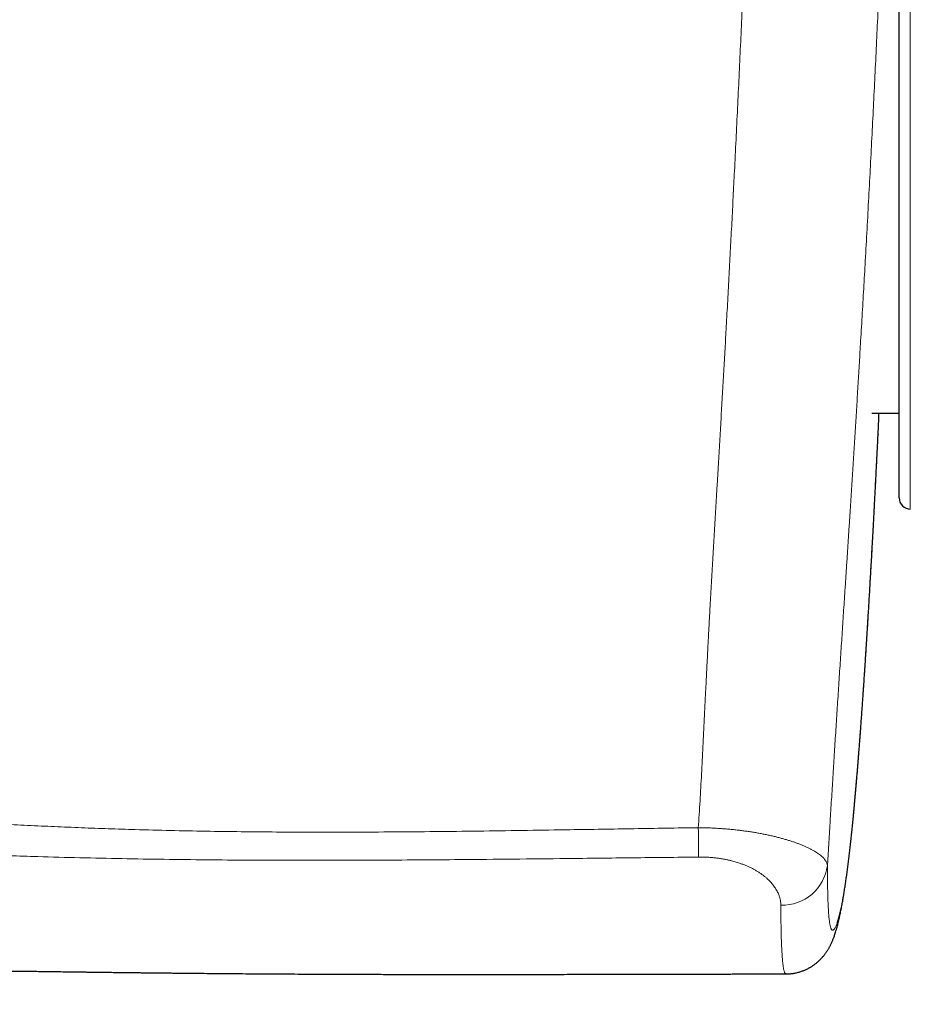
# Model space of a CAD drawing. Header units: millimetres. Extents: x 8 to 969, y 12 to 489.
# Tile 21 of 56: x 546 to 586, y 227 to 271. Entities that reach past the tile are written whole.
import ezdxf

# ---------------------------------------------------------------- set-up
doc = ezdxf.new("R2010")
doc.units = ezdxf.units.MM

msp = doc.modelspace()

# ---------------------------------------------------------------- linework, layer by layer
at = {"color": 252, "linetype": 'Continuous', "lineweight": 0}
for p, q in [((585.941, 291.095), (585.941, 249.196)), ((580.381, 228.398), (580.381, 228.398))]:
    msp.add_line(p, q, dxfattribs=at)
at = {"color": 7, "linetype": 'Continuous', "lineweight": 30}
for p, q in [((585.44, 249.696), (585.44, 290.595)), ((584.219, 253.483), (585.44, 253.483)), ((580.378, 228.399), (580.377, 228.399))]:
    msp.add_line(p, q, dxfattribs=at)
msp.add_arc((585.94, 249.696), 0.5, 180, 270.0637, dxfattribs=at)
at = {"color": 252, "linetype": 'Continuous', "lineweight": 0}
for centre, radius, start, end in [((143.008, 230.944), 433.464, 0.35437, 0.52817), ((580.211, 233.509), 2.036, 268.147, 352.5381)]:
    msp.add_arc(centre, radius, start, end, dxfattribs=at)
for points, knots in [([(576.454, 234.94), (576.467, 235.138), (576.494, 235.535), (576.53, 236.134), (576.565, 236.735), (576.598, 237.341), (576.629, 237.951), (576.66, 238.565), (576.691, 239.181), (576.721, 239.799), (576.751, 240.419), (576.782, 241.043), (576.814, 241.672), (576.846, 242.305), (576.878, 242.939), (576.912, 243.573), (576.945, 244.207), (576.981, 244.858), (577.019, 245.526), (577.058, 246.211), (577.098, 246.896), (577.138, 247.58), (577.178, 248.264), (577.218, 248.948), (577.259, 249.631), (577.306, 250.423), (577.359, 251.324), (577.418, 252.333), (577.476, 253.341), (577.534, 254.348), (577.592, 255.354), (577.649, 256.359), (577.708, 257.417), (577.769, 258.528), (577.831, 259.691), (577.893, 260.852), (577.954, 262.011), (578.013, 263.168), (578.076, 264.408), (578.142, 265.731), (578.21, 267.136), (578.277, 268.539), (578.342, 269.939), (578.405, 271.336), (578.467, 272.732), (578.527, 274.125), (578.585, 275.517), (578.642, 276.906), (578.697, 278.293), (578.751, 279.678), (578.801, 281.029), (578.849, 282.345), (578.895, 283.627), (578.939, 284.905), (578.982, 286.181), (579.025, 287.453), (579.066, 288.721), (579.106, 289.986), (579.146, 291.247), (579.186, 292.502), (579.225, 293.753), (579.265, 295), (579.291, 295.829), (579.304, 296.243)], [0, 0, 0, 0, 0.009695, 0.019391, 0.029087, 0.038781, 0.048553, 0.058329, 0.068107, 0.077885, 0.08766, 0.097431, 0.107379, 0.117329, 0.127281, 0.137235, 0.147187, 0.157135, 0.16792, 0.178707, 0.189494, 0.20028, 0.211094, 0.221909, 0.232724, 0.243539, 0.259586, 0.275635, 0.291683, 0.307785, 0.323888, 0.339991, 0.356094, 0.374833, 0.393574, 0.412316, 0.431057, 0.449799, 0.468539, 0.491418, 0.514297, 0.537177, 0.560059, 0.58294, 0.605821, 0.628733, 0.651646, 0.674559, 0.697471, 0.720417, 0.743363, 0.764719, 0.786076, 0.807433, 0.82879, 0.850146, 0.871502, 0.892902, 0.914304, 0.935706, 0.957107, 0.978553, 1, 1, 1, 1]), ([(585.289, 295.484), (585.283, 295.202), (585.272, 294.639), (585.253, 293.797), (585.235, 292.955), (585.215, 292.112), (585.194, 291.268), (585.17, 290.334), (585.143, 289.308), (585.112, 288.191), (585.08, 287.07), (585.046, 285.945), (585.008, 284.721), (584.965, 283.398), (584.916, 281.976), (584.866, 280.55), (584.811, 279.081), (584.753, 277.57), (584.691, 276.015), (584.626, 274.456), (584.561, 272.956), (584.496, 271.515), (584.432, 270.133), (584.366, 268.749), (584.299, 267.362), (584.229, 265.965), (584.156, 264.558), (584.081, 263.142), (584.004, 261.723), (583.929, 260.361), (583.855, 259.059), (583.784, 257.815), (583.716, 256.672), (583.654, 255.632), (583.598, 254.694), (583.541, 253.754), (583.482, 252.813), (583.424, 251.87), (583.364, 250.925), (583.304, 249.978), (583.25, 249.133), (583.202, 248.388), (583.16, 247.746), (583.118, 247.103), (583.076, 246.458), (583.033, 245.813), (582.994, 245.218), (582.958, 244.674), (582.926, 244.179), (582.893, 243.684), (582.861, 243.188), (582.828, 242.69), (582.795, 242.191), (582.763, 241.692), (582.73, 241.192), (582.698, 240.692), (582.665, 240.192), (582.633, 239.693), (582.601, 239.194), (582.569, 238.693), (582.538, 238.192), (582.506, 237.693), (582.475, 237.195), (582.444, 236.698), (582.414, 236.203), (582.383, 235.71), (582.322, 234.723), (582.271, 233.902), (582.23, 233.244)], [0, 0, 0, 0, 0.014267, 0.028534, 0.042801, 0.057068, 0.071334, 0.0856, 0.104254, 0.12291, 0.141565, 0.160221, 0.178875, 0.202229, 0.225584, 0.248939, 0.272293, 0.29758, 0.322867, 0.348155, 0.373442, 0.39573, 0.418019, 0.440309, 0.462598, 0.484886, 0.507521, 0.530157, 0.552793, 0.575427, 0.595147, 0.614867, 0.634586, 0.649376, 0.664167, 0.678958, 0.693748, 0.708541, 0.723334, 0.738127, 0.752919, 0.76291, 0.772902, 0.782895, 0.792887, 0.802879, 0.812869, 0.820509, 0.82815, 0.835791, 0.843431, 0.851129, 0.858829, 0.866529, 0.874228, 0.881976, 0.889726, 0.897475, 0.905223, 0.913081, 0.92094, 0.928799, 0.936657, 0.944557, 0.952459, 0.960361, 0.968262, 1, 1, 1, 1]), ([(584.499, 252.536), (584.512, 252.825), (584.526, 253.14), (584.54, 253.456), (584.542, 253.483)], [0, 0, 0, 0, 0.917262, 1, 1, 1, 1]), ([(582.23, 233.244), (582.23, 233.16), (582.231, 232.992), (582.233, 232.75), (582.236, 232.515), (582.24, 232.29), (582.244, 232.086), (582.249, 231.902), (582.254, 231.738), (582.26, 231.581), (582.266, 231.434), (582.273, 231.295), (582.282, 231.164), (582.291, 231.04), (582.301, 230.926), (582.312, 230.821), (582.324, 230.728), (582.336, 230.646), (582.35, 230.574), (582.364, 230.513), (582.379, 230.461), (582.395, 230.42), (582.412, 230.388), (582.43, 230.365), (582.45, 230.352), (582.47, 230.349), (582.491, 230.355), (582.512, 230.371), (582.536, 230.397), (582.561, 230.435), (582.589, 230.487), (582.617, 230.551), (582.646, 230.626), (582.674, 230.71), (582.704, 230.805), (582.733, 230.908), (582.762, 231.022), (582.791, 231.14), (582.819, 231.26), (582.845, 231.383), (582.872, 231.513), (582.899, 231.652), (582.926, 231.801), (582.954, 231.958), (582.982, 232.125), (583.009, 232.291), (583.035, 232.454), (583.058, 232.613), (583.082, 232.779), (583.107, 232.953), (583.132, 233.136), (583.157, 233.329), (583.182, 233.531), (583.208, 233.743), (583.234, 233.966), (583.261, 234.199), (583.288, 234.443), (583.315, 234.698), (583.343, 234.964), (583.371, 235.242), (583.399, 235.529), (583.427, 235.825), (583.455, 236.129), (583.483, 236.439), (583.511, 236.759), (583.54, 237.089), (583.568, 237.428), (583.597, 237.778), (583.626, 238.135), (583.654, 238.5), (583.683, 238.874), (583.712, 239.255), (583.741, 239.643), (583.77, 240.038), (583.798, 240.44), (583.827, 240.848), (583.855, 241.261), (583.885, 241.708), (583.917, 242.189), (583.951, 242.704), (583.984, 243.226), (584.017, 243.751), (584.053, 244.325), (584.09, 244.947), (584.13, 245.619), (584.169, 246.295), (584.212, 247.05), (584.258, 247.885), (584.308, 248.799), (584.365, 249.879), (584.429, 251.125), (584.475, 252.066), (584.499, 252.536)], [0, 0, 0, 0, 0.0113416, 0.0226852, 0.0340288, 0.0453712, 0.0567118, 0.0662315, 0.0757542, 0.085278, 0.0948014, 0.104323, 0.113842, 0.1238978, 0.1339565, 0.1440162, 0.1540749, 0.1641307, 0.1742807, 0.1844331, 0.1945866, 0.2047396, 0.21489, 0.2260956, 0.2373038, 0.2485137, 0.2597241, 0.2709336, 0.2821402, 0.2955808, 0.3090238, 0.3224676, 0.3359108, 0.3493516, 0.3622393, 0.3751283, 0.3880173, 0.4009049, 0.4118766, 0.4228493, 0.4338219, 0.4447934, 0.4558032, 0.4668145, 0.4778255, 0.488835, 0.4977499, 0.506666, 0.5155818, 0.5244964, 0.5334665, 0.5424383, 0.5514099, 0.5603795, 0.5694156, 0.5784541, 0.5874925, 0.5965283, 0.6056562, 0.6147869, 0.6239175, 0.6330454, 0.6419727, 0.6509026, 0.6598326, 0.66876, 0.6777788, 0.6867999, 0.6958213, 0.7048405, 0.7139264, 0.7230141, 0.7321021, 0.7411883, 0.7503389, 0.7594908, 0.7686428, 0.7777937, 0.7888437, 0.7998955, 0.8109484, 0.8220013, 0.8330522, 0.8468574, 0.8606636, 0.8744702, 0.888276, 0.906678, 0.9250805, 0.9434829, 0.9717414, 1, 1, 1, 1]), ([(488.614, 211.664), (488.614, 211.664), (488.836, 211.664), (489.282, 211.669), (489.949, 211.688), (490.562, 211.719), (491.118, 211.757), (491.619, 211.8), (492.12, 211.85), (492.616, 211.908), (493.108, 211.974), (493.596, 212.048), (494.083, 212.13), (494.569, 212.219), (495.054, 212.317), (495.538, 212.424), (496.02, 212.538), (496.534, 212.669), (497.079, 212.819), (497.654, 212.989), (498.225, 213.171), (498.794, 213.364), (499.358, 213.569), (499.92, 213.784), (500.476, 214.009), (501.055, 214.256), (501.653, 214.525), (502.271, 214.817), (502.884, 215.121), (503.491, 215.435), (504.092, 215.76), (504.701, 216.102), (505.317, 216.462), (505.941, 216.838), (506.559, 217.224), (507.172, 217.618), (507.78, 218.019), (508.429, 218.458), (509.118, 218.937), (509.848, 219.455), (510.658, 220.043), (511.547, 220.701), (512.516, 221.43), (513.479, 222.165), (514.44, 222.904), (515.4, 223.644), (516.304, 224.34), (517.155, 224.99), (517.951, 225.595), (518.751, 226.195), (519.554, 226.79), (520.362, 227.379), (521.175, 227.961), (521.927, 228.486), (522.617, 228.957), (523.243, 229.376), (523.873, 229.787), (524.509, 230.191), (525.15, 230.587), (525.798, 230.975), (526.452, 231.352), (527.067, 231.693), (527.643, 232), (528.179, 232.275), (528.719, 232.541), (529.228, 232.78), (529.706, 232.995), (530.15, 233.186), (530.598, 233.37), (531.049, 233.546), (531.505, 233.715), (531.966, 233.875), (532.432, 234.025), (532.901, 234.167), (533.373, 234.298), (533.848, 234.42), (534.329, 234.532), (534.813, 234.635), (535.299, 234.728), (535.786, 234.812), (536.306, 234.891), (536.858, 234.965), (537.442, 235.03), (538.027, 235.085), (538.613, 235.128), (539.205, 235.162), (539.802, 235.187), (540.405, 235.203), (541.008, 235.21), (541.611, 235.21), (542.265, 235.202), (542.97, 235.187), (543.726, 235.162), (544.482, 235.132), (545.386, 235.091), (546.439, 235.041), (547.642, 234.987), (548.844, 234.936), (550.047, 234.89), (551.376, 234.848), (552.832, 234.811), (554.413, 234.78), (555.995, 234.758), (557.659, 234.744), (559.405, 234.738), (561.233, 234.74), (563.061, 234.751), (564.933, 234.767), (566.85, 234.79), (568.794, 234.818), (571.04, 234.853), (573.588, 234.895), (575.499, 234.925), (576.454, 234.94)], [0, 0, 0, 0, 0.000001, 0.007084, 0.014168, 0.021251, 0.026584, 0.031918, 0.037252, 0.042585, 0.047817, 0.053051, 0.058284, 0.063517, 0.068773, 0.07403, 0.079286, 0.084542, 0.090907, 0.097274, 0.10364, 0.110005, 0.116382, 0.122761, 0.129139, 0.135516, 0.142774, 0.150034, 0.157295, 0.164557, 0.171817, 0.179076, 0.186813, 0.194551, 0.202291, 0.210031, 0.217771, 0.225509, 0.23502, 0.244533, 0.254044, 0.266924, 0.279803, 0.292684, 0.305564, 0.318445, 0.331325, 0.341948, 0.352571, 0.363195, 0.373818, 0.384441, 0.395063, 0.405684, 0.413682, 0.42168, 0.429677, 0.437675, 0.445693, 0.453712, 0.46173, 0.469748, 0.476146, 0.482546, 0.488945, 0.495344, 0.50049, 0.505638, 0.510786, 0.515933, 0.521079, 0.526283, 0.531488, 0.536694, 0.541899, 0.547102, 0.55236, 0.55762, 0.56288, 0.56814, 0.573398, 0.579641, 0.585884, 0.592129, 0.598374, 0.604616, 0.611022, 0.617429, 0.623836, 0.630243, 0.636649, 0.644679, 0.652709, 0.66074, 0.66877, 0.681548, 0.694326, 0.707103, 0.719881, 0.732658, 0.74944, 0.766223, 0.783005, 0.799787, 0.819177, 0.838566, 0.857956, 0.877346, 0.898142, 0.918939, 0.939204, 0.969602, 1, 1, 1, 1]), ([(576.454, 234.94), (576.527, 234.939), (576.672, 234.937), (576.89, 234.93), (577.106, 234.921), (577.324, 234.909), (577.542, 234.895), (577.76, 234.877), (577.976, 234.857), (578.186, 234.835), (578.391, 234.811), (578.59, 234.784), (578.785, 234.756), (578.979, 234.725), (579.169, 234.691), (579.356, 234.656), (579.539, 234.619), (579.717, 234.58), (579.89, 234.539), (580.059, 234.496), (580.223, 234.452), (580.381, 234.406), (580.534, 234.359), (580.682, 234.312), (580.824, 234.263), (580.964, 234.212), (581.103, 234.158), (581.238, 234.101), (581.365, 234.043), (581.484, 233.984), (581.595, 233.925), (581.698, 233.864), (581.792, 233.803), (581.877, 233.741), (581.955, 233.679), (582.023, 233.616), (582.082, 233.553), (582.131, 233.491), (582.171, 233.428), (582.201, 233.366), (582.222, 233.305), (582.227, 233.264), (582.23, 233.244)], [0, 0, 0, 0, 0.022403, 0.044827, 0.067251, 0.089655, 0.112746, 0.13586, 0.158975, 0.182067, 0.204462, 0.226876, 0.24929, 0.271686, 0.294682, 0.317696, 0.340712, 0.363709, 0.387131, 0.41057, 0.434011, 0.457434, 0.481377, 0.505334, 0.529293, 0.553237, 0.580124, 0.60703, 0.633937, 0.660826, 0.688322, 0.715837, 0.743353, 0.770851, 0.799185, 0.827538, 0.855891, 0.884226, 0.91316, 0.942113, 0.971066, 1, 1, 1, 1]), ([(576.464, 233.625), (575.478, 233.614), (573.507, 233.592), (570.743, 233.561), (568.171, 233.533), (565.953, 233.512), (563.897, 233.496), (562.002, 233.485), (560.108, 233.48), (558.214, 233.48), (556.322, 233.486), (554.434, 233.5), (552.548, 233.522), (550.662, 233.553), (548.777, 233.593), (547.096, 233.637), (545.619, 233.683), (544.487, 233.714), (543.496, 233.734), (542.647, 233.744), (541.885, 233.744), (541.21, 233.737), (540.622, 233.724), (540.034, 233.704), (539.447, 233.676), (538.859, 233.64), (538.271, 233.595), (537.684, 233.54), (537.114, 233.476), (536.56, 233.404), (536.023, 233.325), (535.487, 233.236), (534.953, 233.136), (534.419, 233.025), (533.887, 232.902), (533.357, 232.769), (532.826, 232.622), (532.293, 232.462), (531.758, 232.288), (531.228, 232.103), (530.701, 231.907), (530.177, 231.701), (529.655, 231.484), (529.135, 231.258), (528.618, 231.024), (528.106, 230.782), (527.564, 230.516), (526.993, 230.225), (526.394, 229.908), (525.799, 229.582), (525.208, 229.248), (524.622, 228.907), (524.038, 228.557), (523.459, 228.202), (522.844, 227.815), (522.194, 227.397), (521.51, 226.947), (520.83, 226.489), (520.15, 226.023), (519.47, 225.547), (518.788, 225.063), (518.003, 224.498), (517.117, 223.85), (516.129, 223.117), (515.145, 222.381), (514.229, 221.692), (513.38, 221.054), (512.597, 220.468), (511.812, 219.885), (511.023, 219.305), (510.231, 218.732), (509.484, 218.202), (508.784, 217.715), (508.132, 217.27), (507.474, 216.833), (506.811, 216.403), (506.142, 215.983), (505.511, 215.6), (504.919, 215.252), (504.366, 214.937), (503.809, 214.631), (503.244, 214.331), (502.67, 214.039), (502.088, 213.755), (501.5, 213.481), (500.908, 213.218), (500.31, 212.967), (499.715, 212.73), (499.122, 212.507), (498.531, 212.299), (497.936, 212.103), (497.336, 211.919), (496.731, 211.747), (496.121, 211.587), (495.507, 211.441), (494.891, 211.308), (494.274, 211.188), (493.654, 211.081), (493.033, 210.987), (492.409, 210.907), (491.782, 210.838), (491.152, 210.783), (490.518, 210.74), (489.884, 210.71), (489.249, 210.691), (488.825, 210.689), (488.614, 210.688)], [0, 0, 0, 0, 0.031456, 0.062912, 0.088226, 0.11354, 0.133693, 0.153847, 0.174, 0.194153, 0.214306, 0.234375, 0.254444, 0.274513, 0.294582, 0.314651, 0.328216, 0.341781, 0.350826, 0.35987, 0.368915, 0.375177, 0.381441, 0.387704, 0.393966, 0.400248, 0.40653, 0.412812, 0.419094, 0.42488, 0.430668, 0.436456, 0.442242, 0.448065, 0.453889, 0.459713, 0.465535, 0.471527, 0.47752, 0.483514, 0.489507, 0.495499, 0.501544, 0.50759, 0.513637, 0.519683, 0.525729, 0.532959, 0.54019, 0.547421, 0.554652, 0.561902, 0.569153, 0.576405, 0.583655, 0.592391, 0.601127, 0.609864, 0.6186, 0.627515, 0.63643, 0.645346, 0.658453, 0.67156, 0.684667, 0.697774, 0.708202, 0.718631, 0.729059, 0.739487, 0.749914, 0.760341, 0.768753, 0.777167, 0.785581, 0.793994, 0.802406, 0.810817, 0.817587, 0.824358, 0.831128, 0.837898, 0.844794, 0.851693, 0.858593, 0.865492, 0.87239, 0.879286, 0.88595, 0.892616, 0.899281, 0.905945, 0.912656, 0.919368, 0.926079, 0.93279, 0.939474, 0.94616, 0.952847, 0.959533, 0.966217, 0.972972, 0.979729, 0.986487, 0.993245, 1, 1, 1, 1]), ([(580.146, 231.474), (580.144, 231.508), (580.142, 231.577), (580.127, 231.688), (580.1, 231.807), (580.063, 231.919), (580.021, 232.018), (579.979, 232.104), (579.929, 232.192), (579.871, 232.282), (579.808, 232.368), (579.742, 232.449), (579.674, 232.525), (579.597, 232.603), (579.514, 232.68), (579.423, 232.757), (579.326, 232.832), (579.221, 232.906), (579.109, 232.979), (578.985, 233.052), (578.854, 233.121), (578.719, 233.187), (578.585, 233.245), (578.444, 233.301), (578.315, 233.347), (578.202, 233.384), (578.096, 233.416), (577.977, 233.448), (577.844, 233.481), (577.697, 233.513), (577.537, 233.543), (577.364, 233.57), (577.188, 233.591), (577.01, 233.608), (576.83, 233.619), (576.648, 233.625), (576.525, 233.625), (576.464, 233.625)], [0, 0, 0, 0, 0.0369414, 0.0738828, 0.1182433, 0.1626034, 0.1925524, 0.2225081, 0.2524564, 0.2851643, 0.3178717, 0.3434061, 0.3716937, 0.3999809, 0.4284671, 0.4569528, 0.4857169, 0.5144803, 0.5434848, 0.5724883, 0.6049767, 0.6322382, 0.6594983, 0.6871287, 0.714758, 0.731475, 0.7481918, 0.7703406, 0.7925017, 0.8146491, 0.841277, 0.8679298, 0.8945553, 0.9206978, 0.9468401, 0.97342, 1, 1, 1, 1]), ([(580.377, 228.399), (580.373, 228.399), (580.361, 228.398), (580.345, 228.411), (580.329, 228.432), (580.316, 228.458), (580.303, 228.492), (580.29, 228.534), (580.277, 228.585), (580.266, 228.643), (580.254, 228.711), (580.243, 228.792), (580.231, 228.891), (580.219, 229.009), (580.208, 229.141), (580.199, 229.285), (580.19, 229.439), (580.182, 229.604), (580.174, 229.781), (580.168, 229.969), (580.162, 230.168), (580.158, 230.377), (580.154, 230.596), (580.151, 230.799), (580.149, 230.982), (580.147, 231.196), (580.146, 231.363), (580.146, 231.474)], [0, 0, 0, 0, 0.0316386, 0.0809577, 0.1168142, 0.1526705, 0.1885577, 0.2244449, 0.2604341, 0.2964232, 0.332451, 0.3684788, 0.4123207, 0.4561626, 0.5000827, 0.5440028, 0.5865704, 0.6291462, 0.6717229, 0.7142917, 0.7570877, 0.7998895, 0.8426922, 0.8854896, 0.9141131, 0.9427366, 1, 1, 1, 1])]:
    msp.add_open_spline(points, degree=3, knots=knots, dxfattribs=at)
at = {"color": 7, "linetype": 'Continuous', "lineweight": 30}
for points, knots in [([(584.498, 252.52), (584.5, 252.567), (584.51, 252.772), (584.525, 253.093), (584.537, 253.367), (584.542, 253.483)], [0, 0, 0, 0, 0.146477, 0.639704, 1, 1, 1, 1]), ([(580.378, 228.398), (580.39, 228.398), (580.429, 228.397), (580.495, 228.4), (580.576, 228.406), (580.656, 228.415), (580.735, 228.427), (580.814, 228.442), (580.89, 228.46), (580.966, 228.48), (581.04, 228.503), (581.112, 228.528), (581.182, 228.555), (581.25, 228.584), (581.316, 228.614), (581.38, 228.647), (581.441, 228.681), (581.5, 228.716), (581.557, 228.752), (581.612, 228.789), (581.664, 228.827), (581.714, 228.865), (581.762, 228.904), (581.802, 228.939), (581.837, 228.97), (581.867, 228.998), (581.901, 229.03), (581.938, 229.068), (581.977, 229.109), (582.014, 229.151), (582.05, 229.193), (582.085, 229.236), (582.117, 229.278), (582.149, 229.32), (582.179, 229.363), (582.208, 229.406), (582.236, 229.45), (582.264, 229.494), (582.29, 229.538), (582.315, 229.583), (582.34, 229.629), (582.364, 229.676), (582.388, 229.724), (582.411, 229.773), (582.435, 229.825), (582.458, 229.879), (582.481, 229.937), (582.505, 229.999), (582.53, 230.066), (582.556, 230.141), (582.585, 230.226), (582.616, 230.327), (582.647, 230.433), (582.677, 230.542), (582.703, 230.644), (582.729, 230.747), (582.753, 230.852), (582.778, 230.959), (582.801, 231.066), (582.823, 231.172), (582.844, 231.279), (582.865, 231.386), (582.885, 231.494), (582.905, 231.599), (582.923, 231.703), (582.941, 231.807), (582.959, 231.914), (582.977, 232.021), (582.994, 232.13), (583.011, 232.24), (583.028, 232.35), (583.044, 232.462), (583.061, 232.574), (583.077, 232.688), (583.093, 232.803), (583.109, 232.919), (583.124, 233.036), (583.14, 233.155), (583.155, 233.275), (583.17, 233.396), (583.185, 233.518), (583.2, 233.642), (583.215, 233.767), (583.23, 233.895), (583.245, 234.024), (583.259, 234.156), (583.274, 234.289), (583.289, 234.425), (583.304, 234.562), (583.318, 234.701), (583.333, 234.842), (583.347, 234.984), (583.362, 235.13), (583.377, 235.279), (583.391, 235.429), (583.406, 235.583), (583.421, 235.738), (583.436, 235.896), (583.45, 236.056), (583.465, 236.218), (583.48, 236.383), (583.495, 236.55), (583.51, 236.721), (583.525, 236.895), (583.54, 237.071), (583.555, 237.251), (583.57, 237.435), (583.586, 237.621), (583.601, 237.811), (583.617, 238.004), (583.632, 238.201), (583.648, 238.401), (583.664, 238.605), (583.68, 238.812), (583.696, 239.023), (583.712, 239.238), (583.728, 239.457), (583.745, 239.68), (583.761, 239.907), (583.778, 240.139), (583.795, 240.377), (583.812, 240.622), (583.829, 240.871), (583.847, 241.126), (583.865, 241.387), (583.883, 241.654), (583.901, 241.926), (583.919, 242.204), (583.938, 242.488), (583.956, 242.779), (583.976, 243.078), (583.995, 243.387), (584.015, 243.706), (584.035, 244.036), (584.056, 244.379), (584.078, 244.734), (584.1, 245.102), (584.122, 245.483), (584.146, 245.878), (584.169, 246.289), (584.194, 246.719), (584.219, 247.17), (584.246, 247.648), (584.274, 248.158), (584.304, 248.712), (584.337, 249.336), (584.375, 250.07), (584.422, 250.983), (584.464, 251.817), (584.49, 252.359), (584.498, 252.52)], [0, 0, 0, 0, 0.000972, 0.003201, 0.005425, 0.007646, 0.009862, 0.012075, 0.014285, 0.01649, 0.018692, 0.02089, 0.023084, 0.025275, 0.027463, 0.029648, 0.031832, 0.034017, 0.036203, 0.038392, 0.040589, 0.042795, 0.045016, 0.047255, 0.048769, 0.050443, 0.052103, 0.054607, 0.057142, 0.05973, 0.062381, 0.065102, 0.067905, 0.070798, 0.073795, 0.076908, 0.080152, 0.083543, 0.0871, 0.090843, 0.094798, 0.098991, 0.103458, 0.108239, 0.113383, 0.118954, 0.125032, 0.131725, 0.139181, 0.147613, 0.157345, 0.168869, 0.182797, 0.194689, 0.205991, 0.216755, 0.228161, 0.239073, 0.249575, 0.259746, 0.26964, 0.2793, 0.288761, 0.298049, 0.306135, 0.314678, 0.323036, 0.331215, 0.339223, 0.34707, 0.354765, 0.362318, 0.369736, 0.377028, 0.384201, 0.391262, 0.398219, 0.405077, 0.411844, 0.418523, 0.425123, 0.431543, 0.43799, 0.444385, 0.450732, 0.457034, 0.463294, 0.469516, 0.475702, 0.481856, 0.487896, 0.493982, 0.500065, 0.506143, 0.512216, 0.51828, 0.524336, 0.53038, 0.53641, 0.542426, 0.548436, 0.554474, 0.560534, 0.566619, 0.572731, 0.578873, 0.585046, 0.591253, 0.597497, 0.603779, 0.610102, 0.616469, 0.622882, 0.629343, 0.635855, 0.642421, 0.649043, 0.655724, 0.662467, 0.669273, 0.676275, 0.683358, 0.690548, 0.697846, 0.705253, 0.712769, 0.720396, 0.728137, 0.735998, 0.744005, 0.7522, 0.760603, 0.769237, 0.778134, 0.787328, 0.796855, 0.80665, 0.816742, 0.82717, 0.837982, 0.84924, 0.861027, 0.873453, 0.886673, 0.900923, 0.916588, 0.935225, 0.957989, 0.98748, 1, 1, 1, 1]), ([(584.499, 252.536), (584.499, 252.533), (584.499, 252.527), (584.498, 252.522), (584.498, 252.52)], [0, 0, 0, 0, 0.628804, 1, 1, 1, 1]), ([(488.614, 208.476), (488.751, 208.476), (489.023, 208.477), (489.426, 208.484), (489.819, 208.495), (490.201, 208.51), (490.573, 208.528), (490.936, 208.55), (491.3, 208.576), (491.666, 208.605), (492.033, 208.639), (492.389, 208.676), (492.734, 208.715), (493.069, 208.757), (493.394, 208.801), (493.709, 208.847), (494.014, 208.894), (494.31, 208.943), (494.595, 208.993), (494.869, 209.043), (495.133, 209.094), (495.388, 209.145), (495.652, 209.201), (495.923, 209.26), (496.2, 209.323), (496.466, 209.387), (496.72, 209.449), (496.961, 209.511), (497.19, 209.571), (497.406, 209.63), (497.612, 209.687), (497.809, 209.743), (497.996, 209.798), (498.174, 209.851), (498.342, 209.902), (498.499, 209.951), (498.646, 209.997), (498.788, 210.043), (498.992, 210.109), (499.264, 210.2), (499.607, 210.319), (499.88, 210.417), (500.079, 210.49), (500.202, 210.536), (500.326, 210.582), (500.451, 210.63), (500.577, 210.678), (500.703, 210.727), (500.817, 210.772), (500.915, 210.811), (500.992, 210.842), (501.056, 210.868), (501.107, 210.888), (501.145, 210.904), (501.171, 210.914), (501.192, 210.923), (501.213, 210.931), (501.24, 210.943), (501.274, 210.957), (501.32, 210.975), (501.378, 211), (501.451, 211.03), (501.535, 211.065), (501.629, 211.105), (501.734, 211.15), (501.85, 211.199), (501.976, 211.254), (502.113, 211.314), (502.261, 211.379), (502.419, 211.45), (502.585, 211.526), (502.756, 211.604), (502.928, 211.685), (503.197, 211.812), (503.561, 211.987), (504.029, 212.22), (504.502, 212.462), (504.979, 212.713), (505.446, 212.967), (505.847, 213.19), (506.187, 213.382), (506.465, 213.541), (506.734, 213.698), (506.994, 213.851), (507.237, 213.995), (507.465, 214.132), (507.678, 214.261), (507.881, 214.385), (508.073, 214.503), (508.255, 214.616), (508.427, 214.723), (508.589, 214.825), (508.743, 214.922), (508.879, 215.007), (508.997, 215.082), (509.078, 215.134), (509.138, 215.173), (509.175, 215.196), (509.208, 215.217), (509.236, 215.235), (509.259, 215.25), (509.281, 215.264), (509.305, 215.28), (509.334, 215.298), (509.366, 215.319), (509.416, 215.351), (509.485, 215.395), (509.576, 215.454), (509.676, 215.519), (509.785, 215.59), (509.903, 215.666), (510.031, 215.75), (510.167, 215.839), (510.313, 215.934), (510.467, 216.036), (510.648, 216.156), (510.855, 216.293), (511.087, 216.447), (511.314, 216.598), (511.535, 216.746), (511.749, 216.891), (511.969, 217.039), (512.194, 217.191), (512.425, 217.346), (512.66, 217.506), (512.901, 217.67), (513.102, 217.806), (513.256, 217.91), (513.36, 217.981), (513.453, 218.044), (513.526, 218.094), (513.583, 218.133), (513.626, 218.161), (513.664, 218.187), (513.697, 218.209), (513.725, 218.229), (513.748, 218.245), (513.77, 218.259), (513.791, 218.274), (513.817, 218.291), (513.848, 218.312), (513.882, 218.336), (513.937, 218.373), (514.013, 218.424), (514.109, 218.489), (514.207, 218.556), (514.308, 218.624), (514.412, 218.694), (514.518, 218.766), (514.657, 218.86), (514.832, 218.979), (515.044, 219.122), (515.257, 219.265), (515.468, 219.407), (515.678, 219.548), (515.89, 219.69), (516.104, 219.832), (516.317, 219.974), (516.529, 220.114), (516.742, 220.254), (516.954, 220.393), (517.166, 220.531), (517.378, 220.668), (517.59, 220.805), (517.786, 220.93), (517.968, 221.046), (518.143, 221.157), (518.326, 221.273), (518.517, 221.393), (518.716, 221.517), (518.88, 221.62), (519.007, 221.698), (519.094, 221.751), (519.18, 221.805), (519.263, 221.855), (519.339, 221.902), (519.405, 221.942), (519.461, 221.976), (519.507, 222.004), (519.546, 222.028), (519.576, 222.046), (519.601, 222.061), (519.627, 222.077), (519.662, 222.098), (519.706, 222.125), (519.76, 222.157), (519.821, 222.194), (519.891, 222.236), (519.968, 222.282), (520.078, 222.348), (520.216, 222.43), (520.376, 222.524), (520.526, 222.612), (520.659, 222.689), (520.774, 222.756), (520.874, 222.814), (520.971, 222.87), (521.08, 222.932), (521.205, 223.004), (521.348, 223.085), (521.501, 223.171), (521.63, 223.243), (521.735, 223.301), (521.809, 223.342), (521.878, 223.38), (521.935, 223.412), (521.979, 223.436), (522.012, 223.454), (522.038, 223.468), (522.065, 223.483), (522.101, 223.503), (522.151, 223.53), (522.214, 223.564), (522.285, 223.603), (522.365, 223.646), (522.455, 223.694), (522.553, 223.747), (522.662, 223.804), (522.78, 223.867), (522.907, 223.934), (523.044, 224.005), (523.19, 224.081), (523.346, 224.161), (523.511, 224.245), (523.648, 224.314), (523.755, 224.368), (523.828, 224.404), (523.903, 224.441), (523.978, 224.478), (524.049, 224.513), (524.112, 224.544), (524.166, 224.57), (524.21, 224.592), (524.243, 224.608), (524.266, 224.619), (524.284, 224.628), (524.3, 224.636), (524.32, 224.645), (524.345, 224.657), (524.372, 224.671), (524.402, 224.685), (524.447, 224.706), (524.508, 224.736), (524.589, 224.774), (524.678, 224.817), (524.776, 224.863), (524.982, 224.959), (525.196, 225.058), (525.417, 225.158), (525.539, 225.213), (525.662, 225.267), (525.784, 225.321), (525.904, 225.373), (526.015, 225.421), (526.113, 225.464), (526.198, 225.5), (526.275, 225.533), (526.344, 225.562), (526.403, 225.586), (526.449, 225.606), (526.484, 225.62), (526.514, 225.633), (526.545, 225.646), (526.582, 225.661), (526.629, 225.681), (526.685, 225.704), (526.75, 225.73), (526.825, 225.761), (526.935, 225.805), (527.075, 225.862), (527.271, 225.939), (527.489, 226.024), (527.728, 226.115), (527.92, 226.186), (528.067, 226.24), (528.17, 226.278), (528.267, 226.313), (528.358, 226.345), (528.444, 226.376), (528.526, 226.405), (528.602, 226.432), (528.669, 226.455), (528.72, 226.473), (528.758, 226.485), (528.787, 226.496), (528.82, 226.507), (528.859, 226.52), (528.905, 226.536), (528.973, 226.559), (529.062, 226.589), (529.169, 226.624), (529.275, 226.659), (529.378, 226.692), (529.478, 226.725), (529.586, 226.759), (529.701, 226.795), (529.825, 226.834), (529.951, 226.873), (530.083, 226.913), (530.222, 226.954), (530.368, 226.997), (530.522, 227.042), (530.663, 227.081), (530.785, 227.116), (530.885, 227.143), (530.978, 227.169), (531.05, 227.188), (531.101, 227.202), (531.136, 227.211), (531.168, 227.219), (531.199, 227.228), (531.227, 227.235), (531.25, 227.241), (531.268, 227.246), (531.284, 227.25), (531.3, 227.254), (531.319, 227.259), (531.344, 227.266), (531.374, 227.273), (531.409, 227.282), (531.455, 227.294), (531.515, 227.309), (531.589, 227.328), (531.672, 227.349), (531.759, 227.371), (531.88, 227.4), (532.033, 227.437), (532.249, 227.487), (532.5, 227.544), (532.788, 227.606), (533.09, 227.669), (533.404, 227.731), (533.732, 227.793), (534.047, 227.849), (534.348, 227.9), (534.633, 227.946), (534.926, 227.991), (535.227, 228.035), (535.534, 228.077), (535.923, 228.128), (536.39, 228.184), (536.93, 228.243), (537.463, 228.294), (537.988, 228.339), (538.504, 228.377), (539.018, 228.411), (539.527, 228.44), (540.032, 228.464), (540.53, 228.484), (541.018, 228.501), (541.499, 228.514), (541.97, 228.524), (542.435, 228.531), (542.894, 228.535), (543.346, 228.538), (543.739, 228.539), (544.074, 228.538), (544.299, 228.538), (544.465, 228.537), (544.573, 228.536), (544.677, 228.536), (544.776, 228.535), (544.866, 228.534), (544.947, 228.534), (545.015, 228.533), (545.071, 228.533), (545.114, 228.532), (545.144, 228.532), (545.168, 228.532), (545.193, 228.532), (545.228, 228.531), (545.272, 228.531), (545.325, 228.53), (545.382, 228.53), (545.443, 228.529), (545.545, 228.528), (545.692, 228.526), (545.889, 228.524), (546.097, 228.522), (546.317, 228.519), (546.57, 228.516), (546.855, 228.512), (547.171, 228.508), (547.498, 228.503), (547.836, 228.499), (548.184, 228.494), (548.542, 228.489), (548.843, 228.485), (549.084, 228.482), (549.262, 228.48), (549.44, 228.478), (549.613, 228.475), (549.779, 228.473), (549.942, 228.471), (550.103, 228.469), (550.259, 228.467), (550.402, 228.466), (550.527, 228.464), (550.635, 228.463), (550.727, 228.462), (550.808, 228.461), (550.878, 228.46), (550.938, 228.459), (550.99, 228.458), (551.039, 228.458), (551.088, 228.457), (551.142, 228.457), (551.203, 228.456), (551.272, 228.455), (551.349, 228.454), (551.435, 228.453), (551.529, 228.452), (551.636, 228.451), (551.755, 228.45), (551.888, 228.448), (552.031, 228.446), (552.184, 228.445), (552.351, 228.443), (552.533, 228.441), (552.728, 228.439), (552.935, 228.437), (553.15, 228.434), (553.367, 228.432), (553.682, 228.429), (554.091, 228.425), (554.625, 228.42), (555.183, 228.415), (555.764, 228.411), (556.38, 228.406), (557.029, 228.401), (557.709, 228.397), (558.377, 228.393), (559.035, 228.389), (559.683, 228.386), (560.36, 228.384), (561.067, 228.381), (561.801, 228.379), (562.525, 228.377), (563.161, 228.376), (563.711, 228.375), (564.177, 228.375), (564.642, 228.374), (565.113, 228.374), (565.592, 228.374), (566.073, 228.374), (566.555, 228.374), (567.038, 228.374), (567.531, 228.374), (568.034, 228.374), (568.549, 228.375), (569.077, 228.375), (569.618, 228.376), (570.169, 228.377), (570.69, 228.378), (571.179, 228.379), (571.633, 228.379), (572.086, 228.38), (572.56, 228.381), (573.053, 228.382), (573.564, 228.383), (574.064, 228.384), (574.552, 228.385), (575.029, 228.386), (575.488, 228.387), (575.929, 228.388), (576.352, 228.389), (576.765, 228.39), (577.096, 228.391), (577.346, 228.391), (577.517, 228.392), (577.678, 228.392), (577.829, 228.392), (577.969, 228.393), (578.098, 228.393), (578.216, 228.393), (578.323, 228.393), (578.42, 228.394), (578.506, 228.394), (578.57, 228.394), (578.617, 228.394), (578.653, 228.394), (578.696, 228.394), (578.75, 228.394), (578.817, 228.394), (578.897, 228.394), (578.99, 228.395), (579.095, 228.395), (579.214, 228.395), (579.346, 228.395), (579.491, 228.396), (579.648, 228.396), (579.818, 228.396), (579.999, 228.397), (580.187, 228.397), (580.314, 228.397), (580.377, 228.397)], [0, 0, 0, 0, 0.004215, 0.008322, 0.012324, 0.016224, 0.020024, 0.023728, 0.027336, 0.031199, 0.034953, 0.038601, 0.042144, 0.045586, 0.048928, 0.052173, 0.055323, 0.058379, 0.061343, 0.064166, 0.066903, 0.069556, 0.072126, 0.075147, 0.078049, 0.080832, 0.083498, 0.08605, 0.088444, 0.09073, 0.092908, 0.094979, 0.096984, 0.098879, 0.100665, 0.102344, 0.103915, 0.105399, 0.106893, 0.110473, 0.114182, 0.11802, 0.119342, 0.120678, 0.122028, 0.123393, 0.124773, 0.126167, 0.127534, 0.128526, 0.129375, 0.130081, 0.130643, 0.131064, 0.131341, 0.131508, 0.131735, 0.132038, 0.132415, 0.132867, 0.133552, 0.134358, 0.135286, 0.136334, 0.137504, 0.138794, 0.140204, 0.141734, 0.143385, 0.145155, 0.147045, 0.148999, 0.150942, 0.152875, 0.158139, 0.163327, 0.168928, 0.174443, 0.179875, 0.185224, 0.188545, 0.191834, 0.195043, 0.19812, 0.201065, 0.203732, 0.206281, 0.208712, 0.211024, 0.213218, 0.215294, 0.217252, 0.219121, 0.220912, 0.222192, 0.223429, 0.223903, 0.224371, 0.224787, 0.225113, 0.225383, 0.225626, 0.225925, 0.22628, 0.226683, 0.227111, 0.228111, 0.229225, 0.230452, 0.231792, 0.233245, 0.234813, 0.236494, 0.238289, 0.240199, 0.242223, 0.245004, 0.24788, 0.250849, 0.253454, 0.256128, 0.258871, 0.261683, 0.264565, 0.267517, 0.270539, 0.273623, 0.275051, 0.276348, 0.277514, 0.278548, 0.27913, 0.279661, 0.280139, 0.280565, 0.280911, 0.281219, 0.281442, 0.281715, 0.282044, 0.282426, 0.282863, 0.283355, 0.284513, 0.285727, 0.286967, 0.288233, 0.289525, 0.290843, 0.292189, 0.294726, 0.297356, 0.300079, 0.302591, 0.30518, 0.307806, 0.31044, 0.313085, 0.315748, 0.318433, 0.321144, 0.323888, 0.326667, 0.329487, 0.332351, 0.334641, 0.336997, 0.339425, 0.341928, 0.344508, 0.347167, 0.34825, 0.349347, 0.350456, 0.351525, 0.352481, 0.353321, 0.354009, 0.354594, 0.355077, 0.355458, 0.355737, 0.35601, 0.356459, 0.357029, 0.357701, 0.358473, 0.359346, 0.360319, 0.361388, 0.363503, 0.365506, 0.367394, 0.36917, 0.370485, 0.371731, 0.372916, 0.374147, 0.375819, 0.377609, 0.379517, 0.381542, 0.38247, 0.383421, 0.38431, 0.385061, 0.385555, 0.385964, 0.386288, 0.386527, 0.386969, 0.387628, 0.388403, 0.38929, 0.390287, 0.391394, 0.392613, 0.393956, 0.395412, 0.396986, 0.398676, 0.400483, 0.402407, 0.404447, 0.406604, 0.407486, 0.408386, 0.409304, 0.410241, 0.411151, 0.411927, 0.412583, 0.41312, 0.413538, 0.41381, 0.413988, 0.414172, 0.414419, 0.414728, 0.41507, 0.415438, 0.415831, 0.416712, 0.4177, 0.418794, 0.419994, 0.421283, 0.42635, 0.427847, 0.429339, 0.430826, 0.432307, 0.433783, 0.435207, 0.436325, 0.437349, 0.438281, 0.43912, 0.439865, 0.440385, 0.440808, 0.441124, 0.441466, 0.441918, 0.442479, 0.44315, 0.443931, 0.44482, 0.445819, 0.447864, 0.449863, 0.452805, 0.455643, 0.458377, 0.459631, 0.460858, 0.462012, 0.463078, 0.464058, 0.465064, 0.465958, 0.466741, 0.467419, 0.467745, 0.468062, 0.468441, 0.468895, 0.469423, 0.470026, 0.471266, 0.472519, 0.473739, 0.474926, 0.476081, 0.477202, 0.478653, 0.480045, 0.481463, 0.482963, 0.484545, 0.486208, 0.487952, 0.489777, 0.490962, 0.492103, 0.493152, 0.494109, 0.494508, 0.494889, 0.495252, 0.495596, 0.495921, 0.496192, 0.496379, 0.496534, 0.496696, 0.496913, 0.497185, 0.497514, 0.497897, 0.498336, 0.499044, 0.499861, 0.500783, 0.50175, 0.502732, 0.504709, 0.506747, 0.509694, 0.512762, 0.515951, 0.519263, 0.522698, 0.526256, 0.529138, 0.532097, 0.535131, 0.538243, 0.54143, 0.544634, 0.550281, 0.555834, 0.561294, 0.566665, 0.571949, 0.577146, 0.582392, 0.587551, 0.592625, 0.597616, 0.602524, 0.607345, 0.612063, 0.616803, 0.621439, 0.625973, 0.628909, 0.631802, 0.632927, 0.634045, 0.635147, 0.636155, 0.637118, 0.637953, 0.638658, 0.639234, 0.63968, 0.639997, 0.640161, 0.640421, 0.640781, 0.641243, 0.641805, 0.642412, 0.643034, 0.643672, 0.645577, 0.647607, 0.64976, 0.652037, 0.654429, 0.657585, 0.660848, 0.664219, 0.667697, 0.671282, 0.674975, 0.678774, 0.68058, 0.682409, 0.68426, 0.686065, 0.687767, 0.689365, 0.691116, 0.692725, 0.69419, 0.695512, 0.696572, 0.697518, 0.698351, 0.69907, 0.699675, 0.700194, 0.700691, 0.701171, 0.701715, 0.702334, 0.70304, 0.703832, 0.70471, 0.705673, 0.706723, 0.707977, 0.709335, 0.710797, 0.712363, 0.714032, 0.715916, 0.717916, 0.720033, 0.722255, 0.724486, 0.726706, 0.731895, 0.737022, 0.743045, 0.748982, 0.754834, 0.7619, 0.76884, 0.775655, 0.782349, 0.788954, 0.79548, 0.803073, 0.810559, 0.81794, 0.825217, 0.830012, 0.834761, 0.83947, 0.844248, 0.849139, 0.854142, 0.858963, 0.863886, 0.868911, 0.87404, 0.879273, 0.884678, 0.890192, 0.895816, 0.901551, 0.906136, 0.910791, 0.91543, 0.91999, 0.925314, 0.930525, 0.935622, 0.940605, 0.945472, 0.950223, 0.95465, 0.95897, 0.963183, 0.967287, 0.969095, 0.970849, 0.972496, 0.974033, 0.975462, 0.97678, 0.977989, 0.979082, 0.980066, 0.980941, 0.981707, 0.982048, 0.982374, 0.982799, 0.983354, 0.984039, 0.984855, 0.985801, 0.986877, 0.988089, 0.989432, 0.990909, 0.992518, 0.99426, 0.996101, 0.998071, 1, 1, 1, 1])]:
    msp.add_open_spline(points, degree=3, knots=knots, dxfattribs=at)

doc.saveas('drawing.dxf')
